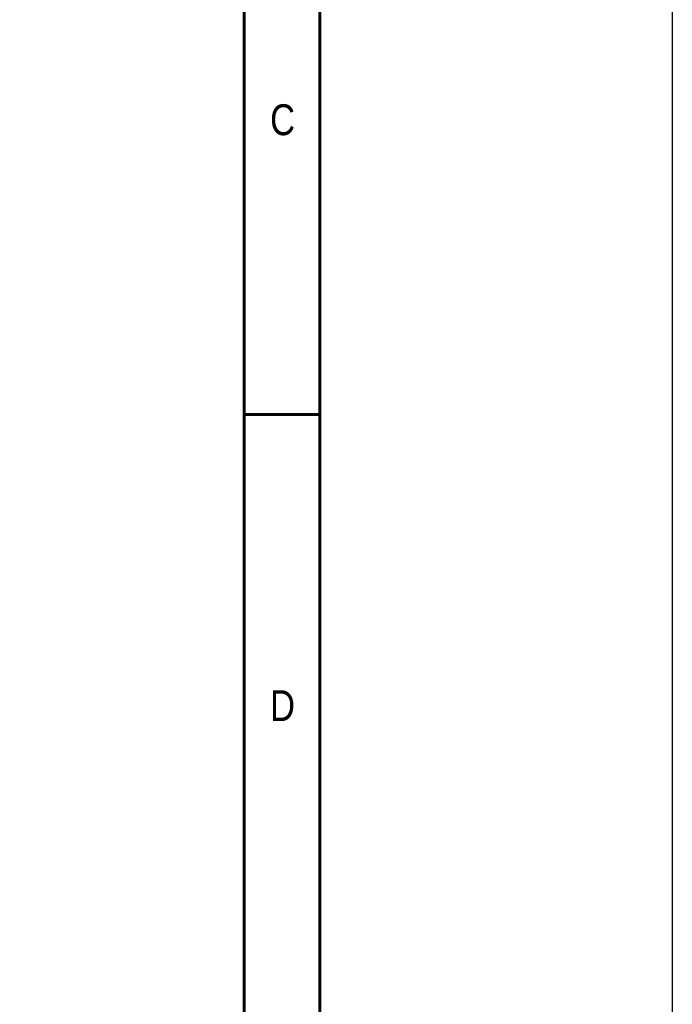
# Model space of a CAD drawing. Header units: millimetres. Extents: x 399 to 6076, y -1991 to 1602.
# Tile 86 of 256: x 4850 to 4975, y -1165 to -977. Entities that reach past the tile are written whole.
import ezdxf
from ezdxf.enums import TextEntityAlignment as Align

# ---------------------------------------------------------------- set-up
doc = ezdxf.new("R2010")
doc.units = ezdxf.units.MM
doc.layers.add('BORDER', color=7, linetype='Continuous')
doc.styles.add('SEACAD_arial_ttf', font='arial.ttf', dxfattribs={"height": 0.2})

# ---------------------------------------------------------------- blocks, each defined once
blk = doc.blocks.new('A4橫')
at = {"layer": 'BORDER', "color": 123, "linetype": 'Continuous', "lineweight": 60, "ltscale": 25.4}
for p, q in [((4924.324, 1170.892), (4924.324, 1453.749)), ((4917.114, 1446.539), (4917.114, 1170.892)), ((4924.324, 1261.095), (4917.114, 1261.095))]:
    blk.add_line(p, q, dxfattribs=at)
at = {"layer": 'BORDER', "color": 60, "linetype": 'Continuous', "ltscale": 25.4, "style": 'SEACAD_arial_ttf', "width": 0.8}
for s, p in [('C', (4919.601, 1290.649)), ('D', (4919.601, 1234.806))]:
    blk.add_text(s, height=2.943, dxfattribs=at).set_placement(p, align=Align.TOP_LEFT)

msp = doc.modelspace()

# ---------------------------------------------------------------- linework, layer by layer
at = {"color": 4}
msp.add_lwpolyline([(4454.625, 785.255), (4974.625, 785.255), (4974.625, -1990.745), (4454.625, -1990.745)], close=True, dxfattribs=at)

# ---------------------------------------------------------------- block references
at = {"xscale": 2, "yscale": 2, "zscale": 2}
msp.add_blockref('A4橫', (-4941.232, -3574.386), dxfattribs=at)

doc.saveas('drawing.dxf')
